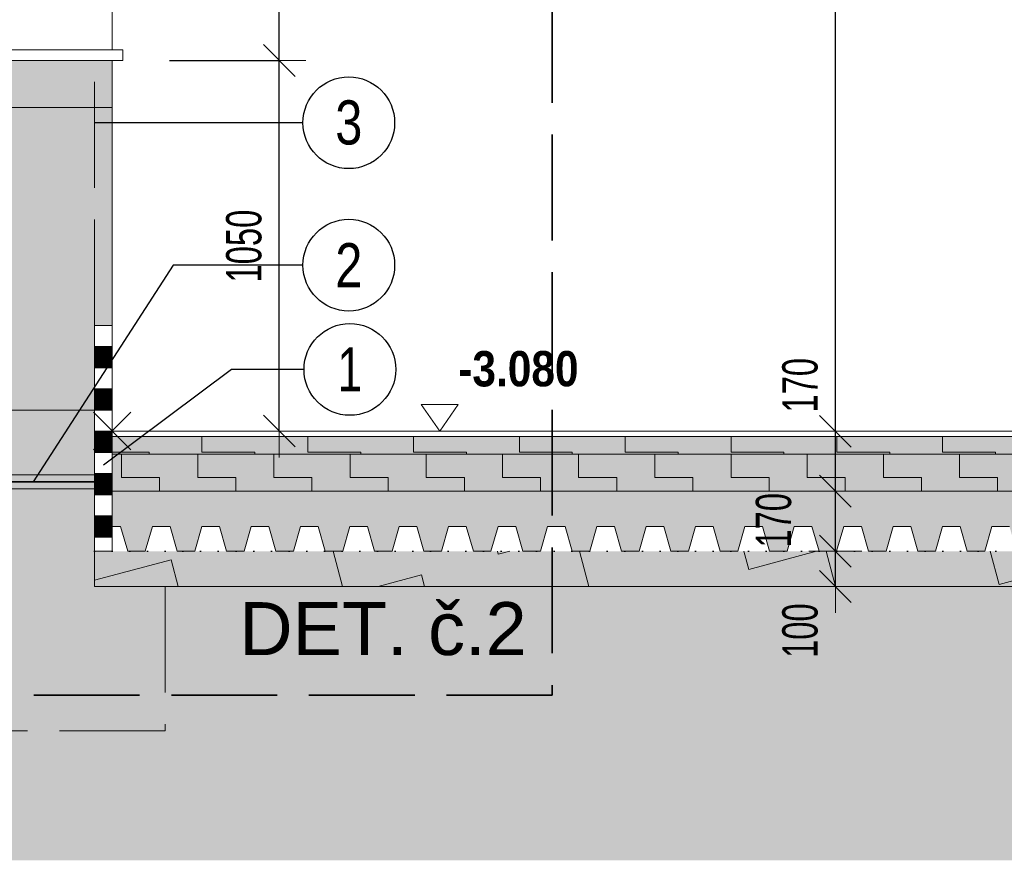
# Model space of a CAD drawing. Header units: millimetres. Extents: x 29003 to 60673, y -60985 to 17010.
# Tile 12 of 128: x 33083 to 35875, y -39857 to -37475. Entities that reach past the tile are written whole.
import ezdxf

# ---------------------------------------------------------------- set-up
doc = ezdxf.new("R2010")
doc.units = ezdxf.units.MM
doc.header["$PDMODE"] = 65
doc.linetypes.add('Carkovana 2x_1', pattern=[390, 300, -90])
doc.linetypes.add('JIS_08_37', pattern=[50, 0, -50])
for name, color, linetype, lineweight in [('XR$1$ŘEZY_1', 7, 'Continuous', 25), ('XR$2$ŘEZY - KOTY_ TEXTY_1', 7, 'Continuous', 25), ('XR$3$ŘEZY - FILING_1', 7, 'Continuous', 25)]:
    doc.layers.add(name, color=color, linetype=linetype, lineweight=lineweight)
doc.styles.add('ARIAL', font='ARIAL.TTF')
doc.styles.add('ARIALNARROW', font='ARIALN.TTF')
doc.dimstyles.new('DIMSTYLE_4', dxfattribs={"dimtxt": 100, "dimasz": 150, "dimexe": 0, "dimexo": 0, "dimgap": 50, "dimtad": 2, "dimdec": 0, "dimrnd": 5, "dimzin": 12, "dimdsep": 46, "dimtxsty": 'ARIALNARROW', "dimblk1": 'ALL_ML_STRICH', "dimblk2": 'ALL_ML_STRICH', "dimsah": 1, "dimcen": 0, "dimclrd": 6, "dimclre": 6, "dimclrt": 6, "dimadec": 0, "dimazin": 0, "dimtfac": 1, "dimtdec": 0, "dimtix": 1, "dimtmove": 2, "dimatfit": 3, "dimfxl": 0, "dimtzin": 0, "dimlwd": 0, "dimlwe": 13, "dimarcsym": 0})
doc.dimstyles.new('DIMSTYLE_5', dxfattribs={"dimtxt": 100, "dimasz": 150, "dimexe": 0, "dimexo": 0, "dimgap": 50, "dimtad": 2, "dimdec": 0, "dimrnd": 5, "dimzin": 12, "dimdsep": 46, "dimtxsty": 'ARIALNARROW', "dimblk1": 'ALL_ML_STRICH', "dimblk2": 'ALL_ML_STRICH', "dimsah": 1, "dimcen": 0, "dimclrd": 6, "dimclre": 6, "dimclrt": 6, "dimadec": 0, "dimazin": 0, "dimtfac": 1, "dimtdec": 0, "dimtix": 1, "dimtmove": 2, "dimatfit": 3, "dimfxl": 0, "dimtvp": 1.2, "dimtzin": 0, "dimlwd": 0, "dimlwe": 13, "dimarcsym": 0})

# ---------------------------------------------------------------- blocks, each defined once
blk = doc.blocks.new('VZOROVÁ ČÁRA_68')
at = {"layer": 'XR$1$ŘEZY_1', "color": 1, "linetype": 'Continuous', "lineweight": 13}
for p, q in [((33295.9, -38340.8), (33295.9, -38400.8)), ((33345.9, -38400.8), (33295.9, -38400.8)), ((33295.9, -38400.8), (33295.9, -38460.8)), ((33345.9, -38402), (33295.9, -38402)), ((33345.9, -38403.2), (33295.9, -38403.2)), ((33345.9, -38404.4), (33295.9, -38404.4)), ((33345.9, -38405.6), (33295.9, -38405.6)), ((33345.9, -38406.8), (33295.9, -38406.8)), ((33345.9, -38408), (33295.9, -38408)), ((33345.9, -38409.2), (33295.9, -38409.2)), ((33345.9, -38410.4), (33295.9, -38410.4)), ((33345.9, -38400.8), (33345.9, -38460.8)), ((33345.9, -38400.8), (33345.9, -38460.8)), ((33345.9, -38400.8), (33345.9, -38460.8)), ((33345.9, -38400.8), (33345.9, -38460.8)), ((33345.9, -38400.8), (33345.9, -38460.8)), ((33345.9, -38411.6), (33295.9, -38411.6)), ((33345.9, -38412.8), (33295.9, -38412.8)), ((33345.9, -38414), (33295.9, -38414)), ((33345.9, -38415.2), (33295.9, -38415.2)), ((33345.9, -38416.4), (33295.9, -38416.4)), ((33345.9, -38417.6), (33295.9, -38417.6)), ((33345.9, -38418.8), (33295.9, -38418.8)), ((33345.9, -38420), (33295.9, -38420)), ((33345.9, -38421.2), (33295.9, -38421.2)), ((33345.9, -38422.4), (33295.9, -38422.4)), ((33345.9, -38423.6), (33295.9, -38423.6)), ((33345.9, -38424.8), (33295.9, -38424.8)), ((33345.9, -38426), (33295.9, -38426)), ((33345.9, -38427.2), (33295.9, -38427.2)), ((33345.9, -38428.4), (33295.9, -38428.4)), ((33345.9, -38429.6), (33295.9, -38429.6)), ((33345.9, -38430.8), (33295.9, -38430.8)), ((33345.9, -38432), (33295.9, -38432)), ((33345.9, -38433.2), (33295.9, -38433.2)), ((33345.9, -38434.4), (33295.9, -38434.4)), ((33345.9, -38435.6), (33295.9, -38435.6)), ((33345.9, -38436.8), (33295.9, -38436.8)), ((33345.9, -38438), (33295.9, -38438)), ((33345.9, -38439.2), (33295.9, -38439.2)), ((33345.9, -38440.4), (33295.9, -38440.4)), ((33345.9, -38441.6), (33295.9, -38441.6)), ((33345.9, -38442.8), (33295.9, -38442.8)), ((33345.9, -38444), (33295.9, -38444)), ((33345.9, -38445.2), (33295.9, -38445.2)), ((33345.9, -38446.4), (33295.9, -38446.4)), ((33345.9, -38447.6), (33295.9, -38447.6)), ((33345.9, -38448.8), (33295.9, -38448.8)), ((33345.9, -38450), (33295.9, -38450)), ((33345.9, -38451.2), (33295.9, -38451.2)), ((33345.9, -38452.4), (33295.9, -38452.4)), ((33345.9, -38453.6), (33295.9, -38453.6)), ((33345.9, -38454.8), (33295.9, -38454.8)), ((33345.9, -38456), (33295.9, -38456)), ((33345.9, -38457.2), (33295.9, -38457.2)), ((33345.9, -38458.4), (33295.9, -38458.4)), ((33345.9, -38459.6), (33295.9, -38459.6)), ((33295.9, -38460.8), (33295.9, -38520.8)), ((33345.9, -38460.8), (33295.9, -38460.8)), ((33345.9, -38520.8), (33295.9, -38520.8)), ((33295.9, -38520.8), (33295.9, -38580.8)), ((33345.9, -38522), (33295.9, -38522)), ((33345.9, -38520.8), (33345.9, -38580.8)), ((33345.9, -38520.8), (33345.9, -38580.8)), ((33345.9, -38520.8), (33345.9, -38580.8)), ((33345.9, -38520.8), (33345.9, -38580.8)), ((33345.9, -38520.8), (33345.9, -38580.8)), ((33345.9, -38523.2), (33295.9, -38523.2)), ((33345.9, -38524.4), (33295.9, -38524.4)), ((33345.9, -38525.6), (33295.9, -38525.6)), ((33345.9, -38526.8), (33295.9, -38526.8)), ((33345.9, -38528), (33295.9, -38528)), ((33345.9, -38529.2), (33295.9, -38529.2)), ((33345.9, -38530.4), (33295.9, -38530.4)), ((33345.9, -38531.6), (33295.9, -38531.6)), ((33345.9, -38532.8), (33295.9, -38532.8)), ((33345.9, -38534), (33295.9, -38534)), ((33345.9, -38535.2), (33295.9, -38535.2)), ((33345.9, -38536.4), (33295.9, -38536.4)), ((33345.9, -38537.6), (33295.9, -38537.6)), ((33345.9, -38538.8), (33295.9, -38538.8)), ((33345.9, -38540), (33295.9, -38540)), ((33345.9, -38541.2), (33295.9, -38541.2)), ((33345.9, -38542.4), (33295.9, -38542.4)), ((33345.9, -38543.6), (33295.9, -38543.6)), ((33345.9, -38544.8), (33295.9, -38544.8)), ((33345.9, -38546), (33295.9, -38546)), ((33345.9, -38547.2), (33295.9, -38547.2)), ((33345.9, -38548.4), (33295.9, -38548.4)), ((33345.9, -38549.6), (33295.9, -38549.6)), ((33345.9, -38550.8), (33295.9, -38550.8)), ((33345.9, -38552), (33295.9, -38552)), ((33345.9, -38553.2), (33295.9, -38553.2)), ((33345.9, -38554.4), (33295.9, -38554.4)), ((33345.9, -38555.6), (33295.9, -38555.6)), ((33345.9, -38556.8), (33295.9, -38556.8)), ((33345.9, -38558), (33295.9, -38558)), ((33345.9, -38559.2), (33295.9, -38559.2)), ((33345.9, -38560.4), (33295.9, -38560.4)), ((33345.9, -38561.6), (33295.9, -38561.6)), ((33345.9, -38562.8), (33295.9, -38562.8)), ((33345.9, -38564), (33295.9, -38564)), ((33345.9, -38565.2), (33295.9, -38565.2)), ((33345.9, -38566.4), (33295.9, -38566.4)), ((33345.9, -38567.6), (33295.9, -38567.6)), ((33345.9, -38568.8), (33295.9, -38568.8)), ((33345.9, -38570), (33295.9, -38570)), ((33345.9, -38571.2), (33295.9, -38571.2)), ((33345.9, -38572.4), (33295.9, -38572.4)), ((33345.9, -38573.6), (33295.9, -38573.6)), ((33345.9, -38574.8), (33295.9, -38574.8)), ((33345.9, -38576), (33295.9, -38576)), ((33345.9, -38577.2), (33295.9, -38577.2)), ((33345.9, -38578.4), (33295.9, -38578.4)), ((33345.9, -38579.6), (33295.9, -38579.6)), ((33295.9, -38580.8), (33295.9, -38640.8)), ((33345.9, -38580.8), (33295.9, -38580.8)), ((33345.9, -38640.8), (33295.9, -38640.8)), ((33295.9, -38640.8), (33295.9, -38700.8)), ((33345.9, -38642), (33295.9, -38642)), ((33345.9, -38643.2), (33295.9, -38643.2)), ((33345.9, -38644.4), (33295.9, -38644.4)), ((33345.9, -38645.6), (33295.9, -38645.6)), ((33345.9, -38646.8), (33295.9, -38646.8)), ((33345.9, -38648), (33295.9, -38648)), ((33345.9, -38649.2), (33295.9, -38649.2)), ((33345.9, -38650.4), (33295.9, -38650.4)), ((33345.9, -38651.6), (33295.9, -38651.6)), ((33345.9, -38652.8), (33295.9, -38652.8)), ((33345.9, -38654), (33295.9, -38654)), ((33345.9, -38655.2), (33295.9, -38655.2)), ((33345.9, -38656.4), (33295.9, -38656.4)), ((33345.9, -38657.6), (33295.9, -38657.6)), ((33345.9, -38658.8), (33295.9, -38658.8)), ((33345.9, -38660), (33295.9, -38660)), ((33345.9, -38661.2), (33295.9, -38661.2)), ((33345.9, -38640.8), (33345.9, -38700.8)), ((33345.9, -38640.8), (33345.9, -38700.8)), ((33345.9, -38640.8), (33345.9, -38700.8)), ((33345.9, -38640.8), (33345.9, -38700.8)), ((33345.9, -38640.8), (33345.9, -38700.8)), ((33345.9, -38662.4), (33295.9, -38662.4)), ((33345.9, -38663.6), (33295.9, -38663.6)), ((33345.9, -38664.8), (33295.9, -38664.8)), ((33345.9, -38666), (33295.9, -38666)), ((33345.9, -38667.2), (33295.9, -38667.2)), ((33345.9, -38668.4), (33295.9, -38668.4)), ((33345.9, -38669.6), (33295.9, -38669.6)), ((33345.9, -38670.8), (33295.9, -38670.8)), ((33345.9, -38672), (33295.9, -38672)), ((33345.9, -38673.2), (33295.9, -38673.2)), ((33345.9, -38674.4), (33295.9, -38674.4)), ((33345.9, -38675.6), (33295.9, -38675.6)), ((33345.9, -38676.8), (33295.9, -38676.8)), ((33345.9, -38678), (33295.9, -38678)), ((33345.9, -38679.2), (33295.9, -38679.2)), ((33345.9, -38680.4), (33295.9, -38680.4)), ((33345.9, -38681.6), (33295.9, -38681.6)), ((33345.9, -38682.8), (33295.9, -38682.8)), ((33345.9, -38684), (33295.9, -38684)), ((33345.9, -38685.2), (33295.9, -38685.2)), ((33345.9, -38686.4), (33295.9, -38686.4)), ((33345.9, -38687.6), (33295.9, -38687.6)), ((33345.9, -38688.8), (33295.9, -38688.8)), ((33345.9, -38690), (33295.9, -38690)), ((33345.9, -38691.2), (33295.9, -38691.2)), ((33345.9, -38692.4), (33295.9, -38692.4)), ((33345.9, -38693.6), (33295.9, -38693.6)), ((33345.9, -38694.8), (33295.9, -38694.8)), ((33345.9, -38696), (33295.9, -38696)), ((33345.9, -38697.2), (33295.9, -38697.2)), ((33345.9, -38698.4), (33295.9, -38698.4)), ((33345.9, -38699.6), (33295.9, -38699.6)), ((33295.9, -38700.8), (33295.9, -38760.8)), ((33345.9, -38700.8), (33295.9, -38700.8)), ((33345.9, -38760.8), (33295.9, -38760.8)), ((33295.9, -38760.8), (33295.9, -38820.8)), ((33345.9, -38762), (33295.9, -38762)), ((33345.9, -38763.2), (33295.9, -38763.2)), ((33345.9, -38764.4), (33295.9, -38764.4)), ((33345.9, -38765.6), (33295.9, -38765.6)), ((33345.9, -38766.8), (33295.9, -38766.8)), ((33345.9, -38768), (33295.9, -38768)), ((33345.9, -38769.2), (33295.9, -38769.2)), ((33345.9, -38770.4), (33295.9, -38770.4)), ((33345.9, -38771.6), (33295.9, -38771.6)), ((33345.9, -38772.8), (33295.9, -38772.8)), ((33345.9, -38760.8), (33345.9, -38820.8)), ((33345.9, -38760.8), (33345.9, -38820.8)), ((33345.9, -38760.8), (33345.9, -38820.8)), ((33345.9, -38760.8), (33345.9, -38820.8)), ((33345.9, -38760.8), (33345.9, -38820.8)), ((33345.9, -38774), (33295.9, -38774)), ((33345.9, -38775.2), (33295.9, -38775.2)), ((33345.9, -38776.4), (33295.9, -38776.4)), ((33345.9, -38777.6), (33295.9, -38777.6)), ((33345.9, -38778.8), (33295.9, -38778.8)), ((33345.9, -38780), (33295.9, -38780)), ((33345.9, -38781.2), (33295.9, -38781.2)), ((33345.9, -38782.4), (33295.9, -38782.4)), ((33345.9, -38783.6), (33295.9, -38783.6)), ((33345.9, -38784.8), (33295.9, -38784.8)), ((33345.9, -38786), (33295.9, -38786)), ((33345.9, -38787.2), (33295.9, -38787.2)), ((33345.9, -38788.4), (33295.9, -38788.4)), ((33345.9, -38789.6), (33295.9, -38789.6)), ((33345.9, -38790.8), (33295.9, -38790.8)), ((33345.9, -38792), (33295.9, -38792)), ((33345.9, -38793.2), (33295.9, -38793.2)), ((33345.9, -38794.4), (33295.9, -38794.4)), ((33345.9, -38795.6), (33295.9, -38795.6)), ((33345.9, -38796.8), (33295.9, -38796.8)), ((33345.9, -38798), (33295.9, -38798)), ((33345.9, -38799.2), (33295.9, -38799.2)), ((33345.9, -38800.4), (33295.9, -38800.4)), ((33345.9, -38801.6), (33295.9, -38801.6)), ((33345.9, -38802.8), (33295.9, -38802.8)), ((33345.9, -38804), (33295.9, -38804)), ((33345.9, -38805.2), (33295.9, -38805.2)), ((33345.9, -38806.4), (33295.9, -38806.4)), ((33345.9, -38807.6), (33295.9, -38807.6)), ((33345.9, -38808.8), (33295.9, -38808.8)), ((33345.9, -38810), (33295.9, -38810)), ((33345.9, -38811.2), (33295.9, -38811.2)), ((33345.9, -38812.4), (33295.9, -38812.4)), ((33345.9, -38813.6), (33295.9, -38813.6)), ((33345.9, -38814.8), (33295.9, -38814.8)), ((33345.9, -38816), (33295.9, -38816)), ((33345.9, -38817.2), (33295.9, -38817.2)), ((33345.9, -38818.4), (33295.9, -38818.4)), ((33345.9, -38819.6), (33295.9, -38819.6)), ((33295.9, -38820.8), (33295.9, -38880.8)), ((33345.9, -38820.8), (33295.9, -38820.8)), ((33345.9, -38880.8), (33295.9, -38880.8)), ((33295.9, -38880.8), (33295.9, -38940.8)), ((33345.9, -38882), (33295.9, -38882)), ((33345.9, -38883.2), (33295.9, -38883.2)), ((33345.9, -38884.4), (33295.9, -38884.4)), ((33345.9, -38880.8), (33345.9, -38940.8)), ((33345.9, -38880.8), (33345.9, -38940.8)), ((33345.9, -38880.8), (33345.9, -38940.8)), ((33345.9, -38880.8), (33345.9, -38940.8)), ((33345.9, -38880.8), (33345.9, -38940.8)), ((33345.9, -38885.6), (33295.9, -38885.6)), ((33345.9, -38886.8), (33295.9, -38886.8)), ((33345.9, -38888), (33295.9, -38888)), ((33345.9, -38889.2), (33295.9, -38889.2)), ((33345.9, -38890.4), (33295.9, -38890.4)), ((33345.9, -38891.6), (33295.9, -38891.6)), ((33345.9, -38892.8), (33295.9, -38892.8)), ((33345.9, -38894), (33295.9, -38894)), ((33345.9, -38895.2), (33295.9, -38895.2)), ((33345.9, -38896.4), (33295.9, -38896.4)), ((33345.9, -38897.6), (33295.9, -38897.6)), ((33345.9, -38898.8), (33295.9, -38898.8)), ((33345.9, -38900), (33295.9, -38900)), ((33345.9, -38901.2), (33295.9, -38901.2)), ((33345.9, -38902.4), (33295.9, -38902.4)), ((33345.9, -38903.6), (33295.9, -38903.6)), ((33345.9, -38904.8), (33295.9, -38904.8)), ((33345.9, -38906), (33295.9, -38906)), ((33345.9, -38907.2), (33295.9, -38907.2)), ((33345.9, -38908.4), (33295.9, -38908.4)), ((33345.9, -38909.6), (33295.9, -38909.6)), ((33345.9, -38910.8), (33295.9, -38910.8)), ((33345.9, -38912), (33295.9, -38912)), ((33345.9, -38913.2), (33295.9, -38913.2)), ((33345.9, -38914.4), (33295.9, -38914.4)), ((33345.9, -38915.6), (33295.9, -38915.6)), ((33345.9, -38916.8), (33295.9, -38916.8)), ((33345.9, -38918), (33295.9, -38918)), ((33345.9, -38919.2), (33295.9, -38919.2)), ((33345.9, -38920.4), (33295.9, -38920.4)), ((33345.9, -38921.6), (33295.9, -38921.6)), ((33345.9, -38922.8), (33295.9, -38922.8)), ((33345.9, -38924), (33295.9, -38924)), ((33345.9, -38925.2), (33295.9, -38925.2)), ((33345.9, -38926.4), (33295.9, -38926.4)), ((33345.9, -38927.6), (33295.9, -38927.6)), ((33345.9, -38928.8), (33295.9, -38928.8)), ((33345.9, -38930), (33295.9, -38930)), ((33345.9, -38931.2), (33295.9, -38931.2)), ((33345.9, -38932.4), (33295.9, -38932.4)), ((33345.9, -38933.6), (33295.9, -38933.6)), ((33345.9, -38934.8), (33295.9, -38934.8)), ((33345.9, -38936), (33295.9, -38936)), ((33345.9, -38937.2), (33295.9, -38937.2)), ((33345.9, -38938.4), (33295.9, -38938.4)), ((33345.9, -38939.6), (33295.9, -38939.6)), ((33295.9, -38940.8), (33295.9, -38980.8)), ((33345.9, -38940.8), (33295.9, -38940.8)), ((33345.9, -38940.8), (33345.9, -38980.8)), ((33345.9, -38940.8), (33345.9, -38980.8))]:
    blk.add_line(p, q, dxfattribs=at)
for points in [[(33345.9, -38340.8), (33345.9, -38400.8), (33345.9, -38460.8)], [(33345.9, -38340.8), (33345.9, -38400.8), (33345.9, -38460.8)], [(33345.9, -38460.8), (33345.9, -38520.8), (33345.9, -38580.8)], [(33345.9, -38460.8), (33345.9, -38520.8), (33345.9, -38580.8)], [(33345.9, -38580.8), (33345.9, -38640.8), (33345.9, -38700.8)], [(33345.9, -38580.8), (33345.9, -38640.8), (33345.9, -38700.8)], [(33345.9, -38700.8), (33345.9, -38760.8), (33345.9, -38820.8)], [(33345.9, -38700.8), (33345.9, -38760.8), (33345.9, -38820.8)], [(33345.9, -38820.8), (33345.9, -38880.8), (33345.9, -38940.8)], [(33345.9, -38820.8), (33345.9, -38880.8), (33345.9, -38940.8)]]:
    blk.add_lwpolyline(points, dxfattribs=at)
blk = doc.blocks.new('ALL_ML_STRICH')
at = {"color": 0, "linetype": 'ByBlock', "lineweight": -2}
for p, q in [((0, -0.5), (0, 0.5)), ((-0.3, -0.3), (0.3, 0.3)), ((-1, 0), (0.5, 0))]:
    blk.add_line(p, q, dxfattribs=at)
blk = doc.blocks.new('*D135')
at = {"layer": 'DEFPOINTS', "color": 6, "linetype": 'Continuous', "lineweight": 13}
for p in [(33095.9, -37590.2), (33345.9, -38640.2), (33819.3, -38640.2)]:
    blk.add_point(p, dxfattribs=at)
at = {"layer": 'XR$2$ŘEZY - KOTY_ TEXTY_1', "color": 6, "linetype": 'Continuous', "lineweight": -2}
for p, q in [((33508.2, -37590.2), (33819.3, -37590.2)), ((33819.3, -38640.2), (33819.3, -37590.2)), ((33819.3, -38640.2), (33819.3, -38640.2))]:
    blk.add_line(p, q, dxfattribs=at)
at = {"layer": 'XR$2$ŘEZY - KOTY_ TEXTY_1', "color": 6, "linetype": 'Continuous', "lineweight": 13, "xscale": 150, "yscale": 150, "zscale": 150}
for p, rotation in [((33819.3, -37590.2), 90), ((33819.3, -38640.2), 270)]:
    blk.add_blockref('ALL_ML_STRICH', p, dxfattribs=dict(at, rotation=rotation))
at = {"layer": 'XR$2$ŘEZY - KOTY_ TEXTY_1', "color": 6, "linetype": 'Continuous', "lineweight": 13, "insert": (33719.3, -38116.2), "char_height": 100, "width": 324.571, "attachment_point": 5, "rotation": 90, "style": 'ARIALNARROW'}
blk.add_mtext('\\W0.81;\\A1;{1050}', dxfattribs=at)
blk = doc.blocks.new('*D136')
at = {"layer": 'DEFPOINTS', "color": 6, "linetype": 'Continuous', "lineweight": 13}
for p in [(33345.9, -36240.2), (33095.9, -37590.2), (33819.3, -37590.2)]:
    blk.add_point(p, dxfattribs=at)
at = {"layer": 'XR$2$ŘEZY - KOTY_ TEXTY_1', "color": 6, "linetype": 'Continuous', "lineweight": -2}
for p, q in [((33508.2, -36240.2), (33819.3, -36240.2)), ((33819.3, -37590.2), (33819.3, -36240.2)), ((33508.2, -37590.2), (33819.3, -37590.2))]:
    blk.add_line(p, q, dxfattribs=at)
at = {"layer": 'XR$2$ŘEZY - KOTY_ TEXTY_1', "color": 6, "linetype": 'Continuous', "lineweight": 13, "xscale": 150, "yscale": 150, "zscale": 150}
for p, rotation in [((33819.3, -36240.2), 90), ((33819.3, -37590.2), 270)]:
    blk.add_blockref('ALL_ML_STRICH', p, dxfattribs=dict(at, rotation=rotation))
at = {"layer": 'XR$2$ŘEZY - KOTY_ TEXTY_1', "color": 6, "linetype": 'Continuous', "lineweight": 13, "insert": (33719.3, -36916.2), "char_height": 100, "width": 324.571, "attachment_point": 5, "rotation": 90, "style": 'ARIALNARROW'}
blk.add_mtext('\\W0.81;\\A1;{1350}', dxfattribs=at)
blk = doc.blocks.new('COMPLEX_ELEVATIONDIM_1')
at = {"layer": 'XR$2$ŘEZY - KOTY_ TEXTY_1', "color": 6, "linetype": 'Continuous', "lineweight": 13}
for p, q in [((34326.9, -38565.2), (34221.9, -38565.2)), ((34221.9, -38565.2), (34274.4, -38640.2)), ((34274.4, -38640.2), (34326.9, -38565.2)), ((33292.9, -38587.1), (33398.8, -38693.1)), ((33293, -38693.1), (33398.9, -38587.1)), ((34274.4, -38640.2), (34274.4, -38640.2)), ((34274.4, -38640.2), (34274.4, -38640.2)), ((34274.4, -38640.2), (34274.4, -38640.2)), ((34274.4, -38640.2), (34274.4, -38640.2))]:
    blk.add_line(p, q, dxfattribs=at)
blk.add_lwpolyline([(34274.4, -38640.2), (34201.9, -38640.2), (34201.9, -38640.2), (34174.4, -38640.2)], dxfattribs=at)
at = {"layer": 'XR$2$ŘEZY - KOTY_ TEXTY_1', "color": 6, "linetype": 'Continuous', "lineweight": 18, "insert": (34326.9, -38515.2), "char_height": 100, "width": 393.649, "attachment_point": 7, "style": 'ARIALNARROW'}
blk.add_mtext('\\W1.05;\\fArial Narrow|i0|b1|c0|p0;-3.080', dxfattribs=at)
blk = doc.blocks.new('*D148')
at = {"layer": 'DEFPOINTS', "color": 6, "linetype": 'Continuous', "lineweight": 13}
for p in [(35399.6, -38980.8), (35396.1, -39080.8), (35397.7, -39080.8)]:
    blk.add_point(p, dxfattribs=at)
at = {"layer": 'XR$2$ŘEZY - KOTY_ TEXTY_1', "color": 6, "linetype": 'Continuous', "lineweight": -2}
for p, q in [((35399.6, -38980.8), (35396.1, -38980.8)), ((35396.1, -39080.8), (35396.1, -38980.8)), ((35397.7, -39080.8), (35396.1, -39080.8))]:
    blk.add_line(p, q, dxfattribs=at)
at = {"layer": 'XR$2$ŘEZY - KOTY_ TEXTY_1', "color": 6, "linetype": 'Continuous', "lineweight": 13, "xscale": 150, "yscale": 150, "zscale": 150}
for p, rotation in [((35396.1, -38980.8), 90), ((35396.1, -39080.8), 270)]:
    blk.add_blockref('ALL_ML_STRICH', p, dxfattribs=dict(at, rotation=rotation))
at = {"layer": 'XR$2$ŘEZY - KOTY_ TEXTY_1', "color": 6, "linetype": 'Continuous', "lineweight": 13, "insert": (35296.1, -39206), "char_height": 100, "width": 243.429, "attachment_point": 5, "rotation": 90, "style": 'ARIALNARROW'}
blk.add_mtext('\\W0.81;\\A1;{100}', dxfattribs=at)
blk = doc.blocks.new('*D149')
at = {"layer": 'DEFPOINTS', "color": 6, "linetype": 'Continuous', "lineweight": 13}
for p in [(35392.4, -38810.8), (35396.1, -38980.8), (35399.6, -38980.8)]:
    blk.add_point(p, dxfattribs=at)
at = {"layer": 'XR$2$ŘEZY - KOTY_ TEXTY_1', "color": 6, "linetype": 'Continuous', "lineweight": -2}
for p, q in [((35396.1, -38810.8), (35396.1, -38810.8)), ((35396.1, -38980.8), (35396.1, -38810.8)), ((35399.6, -38980.8), (35396.1, -38980.8))]:
    blk.add_line(p, q, dxfattribs=at)
at = {"layer": 'XR$2$ŘEZY - KOTY_ TEXTY_1', "color": 6, "linetype": 'Continuous', "lineweight": 13, "xscale": 150, "yscale": 150, "zscale": 150}
for p, rotation in [((35396.1, -38810.8), 90), ((35396.1, -38980.8), 270)]:
    blk.add_blockref('ALL_ML_STRICH', p, dxfattribs=dict(at, rotation=rotation))
at = {"layer": 'XR$2$ŘEZY - KOTY_ TEXTY_1', "color": 6, "linetype": 'Continuous', "lineweight": 13, "insert": (35221.1, -38893.3), "char_height": 100, "width": 243.429, "attachment_point": 5, "rotation": 90, "style": 'ARIALNARROW'}
blk.add_mtext('\\W0.81;\\A1;{170}', dxfattribs=at)
blk = doc.blocks.new('*D150')
at = {"layer": 'DEFPOINTS', "color": 6, "linetype": 'Continuous', "lineweight": 13}
for p in [(35375.3, -38640.8), (35392.4, -38810.8), (35396.1, -38810.8)]:
    blk.add_point(p, dxfattribs=at)
at = {"layer": 'XR$2$ŘEZY - KOTY_ TEXTY_1', "color": 6, "linetype": 'Continuous', "lineweight": -2}
for p, q in [((35396.1, -38640.8), (35396.1, -38640.8)), ((35396.1, -38810.8), (35396.1, -38640.8)), ((35396.1, -38810.8), (35396.1, -38810.8))]:
    blk.add_line(p, q, dxfattribs=at)
at = {"layer": 'XR$2$ŘEZY - KOTY_ TEXTY_1', "color": 6, "linetype": 'Continuous', "lineweight": 13, "xscale": 150, "yscale": 150, "zscale": 150}
for p, rotation in [((35396.1, -38640.8), 90), ((35396.1, -38810.8), 270)]:
    blk.add_blockref('ALL_ML_STRICH', p, dxfattribs=dict(at, rotation=rotation))
at = {"layer": 'XR$2$ŘEZY - KOTY_ TEXTY_1', "color": 6, "linetype": 'Continuous', "lineweight": 13, "insert": (35296.1, -38510.6), "char_height": 100, "width": 243.429, "attachment_point": 5, "rotation": 90, "style": 'ARIALNARROW'}
blk.add_mtext('\\W0.81;\\A1;{170}', dxfattribs=at)
blk = doc.blocks.new('*D151')
at = {"layer": 'DEFPOINTS', "color": 6, "linetype": 'Continuous', "lineweight": 13}
for p in [(35391.4, -36040.2), (35375.3, -38640.8), (35396.1, -38640.8)]:
    blk.add_point(p, dxfattribs=at)
at = {"layer": 'XR$2$ŘEZY - KOTY_ TEXTY_1', "color": 6, "linetype": 'Continuous', "lineweight": -2}
for p, q in [((35396.1, -36040.2), (35396.1, -36040.2)), ((35396.1, -38640.8), (35396.1, -36040.2)), ((35396.1, -38640.8), (35396.1, -38640.8))]:
    blk.add_line(p, q, dxfattribs=at)
at = {"layer": 'XR$2$ŘEZY - KOTY_ TEXTY_1', "color": 6, "linetype": 'Continuous', "lineweight": 13, "xscale": 150, "yscale": 150, "zscale": 150}
for p, rotation in [((35396.1, -36040.2), 90), ((35396.1, -38640.8), 270)]:
    blk.add_blockref('ALL_ML_STRICH', p, dxfattribs=dict(at, rotation=rotation))
at = {"layer": 'XR$2$ŘEZY - KOTY_ TEXTY_1', "color": 6, "linetype": 'Continuous', "lineweight": 13, "insert": (35296.1, -37341.6), "char_height": 100, "width": 324.571, "attachment_point": 5, "rotation": 90, "style": 'ARIALNARROW'}
blk.add_mtext('\\W0.81;\\A1;{2600}', dxfattribs=at)

msp = doc.modelspace()

# ---------------------------------------------------------------- hatches: boundary and pattern name
at = {"layer": 'XR$3$ŘEZY - FILING_1', "linetype": 'Continuous', "lineweight": 13}
for color, points in [(9, [(49080.5, -36330.2), (46405.8, -36330.2), (46405.8, -38060.2), (45405.9, -38060.1), (45405.9, -39599.5), (43795.9, -39599.5), (43795.9, -39080.8), (40005.9, -39080.8), (40005.9, -39600.2), (39205.9, -39600.2), (39205.9, -39080.8), (33495.9, -39080.8), (33495.9, -39490.2), (32895.9, -39490.2), (32895.9, -39059.4), (32095.8, -39059.4), (32095.8, -38345.2), (30770.9, -38345.2), (30570.9, -36990.2), (29270.2, -36990.2), (29270.2, -39856.7), (49080.5, -39856.7)]), (11, [(33345.9, -38705.8), (43795.3, -38705.8), (43795.3, -38655.8), (33345.9, -38655.8)]), (11, [(43795.9, -38810.8), (43795.9, -38705.8), (33345.9, -38705.8), (33345.9, -38810.8)]), (11, [(40815.9, -39080.8), (43795.9, -39080.8), (43795.9, -38980.8), (33295.9, -38980.8), (33295.9, -39080.8), (39205.9, -39080.8), (39205.9, -39030.8), (40005.9, -39030.8), (40005.9, -39080.8), (40815.9, -39080.8)])]:
    msp.add_hatch(color=color, dxfattribs=at).paths.add_polyline_path(points, flags=0)
for color, points in [(254, [(32895.9, -39490.2), (33495.9, -39490.2), (33495.9, -39080.8), (33295.9, -39080.8), (33295.9, -38340.8), (33345.9, -38340.8), (33345.9, -37590.2), (33045.8, -37590.2), (33045.8, -37640.2), (32895.9, -37640.2)]), (251, [(40859.6, -38980.8), (40879.6, -38910.8), (40929.6, -38910.8), (40949.6, -38980.8), (40999.6, -38980.8), (41019.6, -38910.8), (41069.6, -38910.8), (41089.6, -38980.8), (41139.6, -38980.8), (41159.6, -38910.8), (41209.6, -38910.8), (41229.6, -38980.8), (41279.6, -38980.8), (41299.6, -38910.8), (41349.6, -38910.8), (41369.6, -38980.8), (41419.6, -38980.8), (41439.6, -38910.8), (41489.6, -38910.8), (41509.6, -38980.8), (41559.6, -38980.8), (41579.6, -38910.8), (41629.6, -38910.8), (41649.6, -38980.8), (41699.6, -38980.8), (41719.6, -38910.8), (41769.6, -38910.8), (41789.6, -38980.8), (41839.6, -38980.8), (41859.6, -38910.8), (41909.6, -38910.8), (41929.6, -38980.8), (41979.6, -38980.8), (41999.6, -38910.8), (42049.6, -38910.8), (42069.6, -38980.8), (42119.6, -38980.8), (42139.6, -38910.8), (42189.6, -38910.8), (42209.6, -38980.8), (42259.6, -38980.8), (42279.6, -38910.8), (42329.6, -38910.8), (42349.6, -38980.8), (42399.6, -38980.8), (42419.6, -38910.8), (42469.6, -38910.8), (42489.6, -38980.8), (42539.6, -38980.8), (42559.6, -38910.8), (42609.6, -38910.8), (42629.6, -38980.8), (42679.6, -38980.8), (42699.6, -38910.8), (42749.6, -38910.8), (42769.6, -38980.8), (42819.6, -38980.8), (42839.6, -38910.8), (42889.6, -38910.8), (42909.6, -38980.8), (42959.6, -38980.8), (42979.6, -38910.8), (43029.6, -38910.8), (43049.6, -38980.8), (43099.6, -38980.8), (43119.6, -38910.8), (43169.6, -38910.8), (43189.6, -38980.8), (43239.6, -38980.8), (43259.6, -38910.8), (43309.6, -38910.8), (43329.6, -38980.8), (43379.6, -38980.8), (43399.6, -38910.8), (43449.6, -38910.8), (43469.6, -38980.8), (43519.6, -38980.8), (43539.6, -38910.8), (43589.6, -38910.8), (43609.6, -38980.8), (43659.6, -38980.8), (43679.6, -38910.8), (43729.6, -38910.8), (43749.6, -38980.8), (43795.9, -38980.8), (43795.9, -38810.8), (33345.9, -38810.8), (33345.9, -38910.8), (33369.6, -38910.8), (33389.6, -38980.8), (33439.6, -38980.8), (33459.6, -38910.8), (33509.6, -38910.8), (33529.6, -38980.8), (33579.6, -38980.8), (33599.6, -38910.8), (33649.6, -38910.8), (33669.6, -38980.8), (33719.6, -38980.8), (33739.6, -38910.8), (33789.6, -38910.8), (33809.6, -38980.8), (33859.6, -38980.8), (33879.6, -38910.8), (33929.6, -38910.8), (33949.6, -38980.8), (33999.6, -38980.8), (34019.6, -38910.8), (34069.6, -38910.8), (34089.6, -38980.8), (34139.6, -38980.8), (34159.6, -38910.8), (34209.6, -38910.8), (34229.6, -38980.8), (34279.6, -38980.8), (34299.6, -38910.8), (34349.6, -38910.8), (34369.6, -38980.8), (34419.6, -38980.8), (34439.6, -38910.8), (34489.6, -38910.8), (34509.6, -38980.8), (34559.6, -38980.8), (34579.6, -38910.8), (34629.6, -38910.8), (34649.6, -38980.8), (34699.6, -38980.8), (34719.6, -38910.8), (34769.6, -38910.8), (34789.6, -38980.8), (34839.6, -38980.8), (34859.6, -38910.8), (34909.6, -38910.8), (34929.6, -38980.8), (34979.6, -38980.8), (34999.6, -38910.8), (35049.6, -38910.8), (35069.6, -38980.8), (35119.6, -38980.8), (35139.6, -38910.8), (35189.6, -38910.8), (35209.6, -38980.8), (35259.6, -38980.8), (35279.6, -38910.8), (35329.6, -38910.8), (35349.6, -38980.8), (35399.6, -38980.8), (35419.6, -38910.8), (35469.6, -38910.8), (35489.6, -38980.8), (35539.6, -38980.8), (35559.6, -38910.8), (35609.6, -38910.8), (35629.6, -38980.8), (35679.6, -38980.8), (35699.6, -38910.8), (35749.6, -38910.8), (35769.6, -38980.8), (35819.6, -38980.8), (35839.6, -38910.8), (35889.6, -38910.8), (35909.6, -38980.8), (35959.6, -38980.8), (35979.6, -38910.8), (36029.6, -38910.8), (36049.6, -38980.8), (36099.6, -38980.8), (36119.6, -38910.8), (36169.6, -38910.8), (36189.6, -38980.8), (36239.6, -38980.8), (36259.6, -38910.8), (36309.6, -38910.8), (36329.6, -38980.8), (36379.6, -38980.8), (36399.6, -38910.8), (36449.6, -38910.8), (36469.6, -38980.8), (36519.6, -38980.8), (36539.6, -38910.8), (36589.6, -38910.8), (36609.6, -38980.8), (36659.6, -38980.8), (36679.6, -38910.8), (36729.6, -38910.8), (36749.6, -38980.8), (36799.6, -38980.8), (36819.6, -38910.8), (36869.6, -38910.8), (36889.6, -38980.8), (36939.6, -38980.8), (36959.6, -38910.8), (37009.6, -38910.8), (37029.6, -38980.8), (37079.6, -38980.8), (37099.6, -38910.8), (37149.6, -38910.8), (37169.6, -38980.8), (37219.6, -38980.8), (37239.6, -38910.8), (37289.6, -38910.8), (37309.6, -38980.8), (37359.6, -38980.8), (37379.6, -38910.8), (37429.6, -38910.8), (37449.6, -38980.8), (37499.6, -38980.8), (37519.6, -38910.8), (37569.6, -38910.8), (37589.6, -38980.8), (37639.6, -38980.8), (37659.6, -38910.8), (37709.6, -38910.8), (37729.6, -38980.8), (37779.6, -38980.8), (37799.6, -38910.8), (37849.6, -38910.8), (37869.6, -38980.8), (37919.6, -38980.8), (37939.6, -38910.8), (37989.6, -38910.8), (38009.6, -38980.8), (38059.6, -38980.8), (38079.6, -38910.8), (38129.6, -38910.8), (38149.6, -38980.8), (38199.6, -38980.8), (38219.6, -38910.8), (38269.6, -38910.8), (38289.6, -38980.8), (38339.6, -38980.8), (38359.6, -38910.8), (38409.6, -38910.8), (38429.6, -38980.8), (38479.6, -38980.8), (38499.6, -38910.8), (38549.6, -38910.8), (38569.6, -38980.8), (38619.6, -38980.8), (38639.6, -38910.8), (38689.6, -38910.8), (38709.6, -38980.8), (38759.6, -38980.8), (38779.6, -38910.8), (38829.6, -38910.8), (38849.6, -38980.8), (38899.6, -38980.8), (38919.6, -38910.8), (38969.6, -38910.8), (38989.6, -38980.8), (39039.6, -38980.8), (39059.6, -38910.8), (39109.6, -38910.8), (39129.6, -38980.8), (39179.6, -38980.8), (39199.6, -38910.8), (39249.6, -38910.8), (39269.6, -38980.8), (39319.6, -38980.8), (39339.6, -38910.8), (39389.6, -38910.8), (39409.6, -38980.8), (39459.6, -38980.8), (39479.6, -38910.8), (39529.6, -38910.8), (39549.6, -38980.8), (39599.6, -38980.8), (39619.6, -38910.8), (39669.6, -38910.8), (39689.6, -38980.8), (39739.6, -38980.8), (39759.6, -38910.8), (39809.6, -38910.8), (39829.6, -38980.8), (39879.6, -38980.8), (39899.6, -38910.8), (39949.6, -38910.8), (39969.6, -38980.8), (40019.6, -38980.8), (40039.6, -38910.8), (40089.6, -38910.8), (40109.6, -38980.8), (40159.6, -38980.8), (40179.6, -38910.8), (40229.6, -38910.8), (40249.6, -38980.8), (40299.6, -38980.8), (40319.6, -38910.8), (40369.6, -38910.8), (40389.6, -38980.8), (40439.6, -38980.8), (40459.6, -38910.8), (40509.6, -38910.8), (40529.6, -38980.8), (40579.6, -38980.8), (40599.6, -38910.8), (40649.6, -38910.8), (40669.6, -38980.8), (40719.6, -38980.8), (40739.6, -38910.8), (40789.6, -38910.8), (40809.6, -38980.8), (40815.9, -38980.8)])]:
    msp.add_hatch(color=color, dxfattribs=at).paths.add_polyline_path(points)
h = msp.add_hatch(dxfattribs=at)
h.set_pattern_fill('VZOR', scale=150, style=0, pattern_type=2)
h.set_pattern_definition([(0, (300, 300), (150, 150), [150, -150]), (90, (300, 300), (-150, 150), [150, -150])])
h.paths.add_polyline_path([(33345.9, -38705.8), (43795.3, -38705.8), (43795.3, -38655.8), (33345.9, -38655.8)], flags=0)
h = msp.add_hatch(dxfattribs=at)
h.set_pattern_fill('VZOR', scale=108, style=0, pattern_type=2)
h.set_pattern_definition([(0, (216, 216), (108, 108), [108, -108]), (90, (216, 216), (-108, 108), [108, -108])])
h.paths.add_polyline_path([(43795.9, -38810.8), (43795.9, -38705.8), (33345.9, -38705.8), (33345.9, -38810.8)], flags=0)
h = msp.add_hatch(dxfattribs=at)
h.set_pattern_fill('VZOR', scale=225, angle=15, style=0, pattern_type=2)
h.set_pattern_definition([(15, (318.2, 551.14), (159.099, 275.5676), [225, -225]), (105, (318.2, 551.14), (-275.5676, 159.099), [225, -225])])
h.paths.add_polyline_path([(40815.9, -39080.8), (43795.9, -39080.8), (43795.9, -38980.8), (33295.9, -38980.8), (33295.9, -39080.8), (39205.9, -39080.8), (39205.9, -39030.8), (40005.9, -39030.8), (40005.9, -39080.8), (40815.9, -39080.8)], flags=0)

# ---------------------------------------------------------------- linework, layer by layer
at = {"layer": 'XR$1$ŘEZY_1', "color": 7, "linetype": 'Continuous', "lineweight": 13}
for p, q in [((33345.9, -36240.2), (33345.9, -37560.2)), ((32985.9, -37560.2), (33375.9, -37560.2)), ((33375.9, -37560.2), (33375.9, -37590.2)), ((33095.9, -37590.2), (32895.9, -37590.2)), ((33375.9, -37590.2), (32985.9, -37590.2)), ((33095.9, -37590.2), (33345.9, -37590.2)), ((33345.9, -37590.2), (33345.9, -38980.8)), ((33345.9, -38640.8), (43795.3, -38640.8)), ((33345.9, -38655.8), (43795.3, -38655.8)), ((33345.9, -38810.8), (43795.9, -38810.8)), ((33345.9, -38910.8), (33369.6, -38910.8)), ((33369.6, -38910.8), (33389.6, -38980.8)), ((33439.6, -38980.8), (33459.6, -38910.8)), ((33459.6, -38910.8), (33509.6, -38910.8)), ((33509.6, -38910.8), (33529.6, -38980.8)), ((33579.6, -38980.8), (33599.6, -38910.8)), ((33599.6, -38910.8), (33649.6, -38910.8)), ((33649.6, -38910.8), (33669.6, -38980.8)), ((33719.6, -38980.8), (33739.6, -38910.8)), ((33739.6, -38910.8), (33789.6, -38910.8)), ((33789.6, -38910.8), (33809.6, -38980.8)), ((33859.6, -38980.8), (33879.6, -38910.8)), ((33879.6, -38910.8), (33929.6, -38910.8)), ((33929.6, -38910.8), (33949.6, -38980.8)), ((33999.6, -38980.8), (34019.6, -38910.8)), ((34019.6, -38910.8), (34069.6, -38910.8)), ((34069.6, -38910.8), (34089.6, -38980.8)), ((34139.6, -38980.8), (34159.6, -38910.8)), ((34159.6, -38910.8), (34209.6, -38910.8)), ((34209.6, -38910.8), (34229.6, -38980.8)), ((34279.6, -38980.8), (34299.6, -38910.8)), ((34299.6, -38910.8), (34349.6, -38910.8)), ((34349.6, -38910.8), (34369.6, -38980.8)), ((34419.6, -38980.8), (34439.6, -38910.8)), ((34439.6, -38910.8), (34489.6, -38910.8)), ((34489.6, -38910.8), (34509.6, -38980.8)), ((34559.6, -38980.8), (34579.6, -38910.8)), ((34579.6, -38910.8), (34629.6, -38910.8)), ((34629.6, -38910.8), (34649.6, -38980.8)), ((34699.6, -38980.8), (34719.6, -38910.8)), ((34719.6, -38910.8), (34769.6, -38910.8)), ((34769.6, -38910.8), (34789.6, -38980.8)), ((34839.6, -38980.8), (34859.6, -38910.8)), ((34859.6, -38910.8), (34909.6, -38910.8)), ((34909.6, -38910.8), (34929.6, -38980.8)), ((34979.6, -38980.8), (34999.6, -38910.8)), ((34999.6, -38910.8), (35049.6, -38910.8)), ((35049.6, -38910.8), (35069.6, -38980.8)), ((35119.6, -38980.8), (35139.6, -38910.8)), ((35139.6, -38910.8), (35189.6, -38910.8)), ((35189.6, -38910.8), (35209.6, -38980.8)), ((35259.6, -38980.8), (35279.6, -38910.8)), ((35279.6, -38910.8), (35329.6, -38910.8)), ((35329.6, -38910.8), (35349.6, -38980.8)), ((35399.6, -38980.8), (35419.6, -38910.8)), ((35419.6, -38910.8), (35469.6, -38910.8)), ((35469.6, -38910.8), (35489.6, -38980.8)), ((35539.6, -38980.8), (35559.6, -38910.8)), ((35559.6, -38910.8), (35609.6, -38910.8)), ((35609.6, -38910.8), (35629.6, -38980.8)), ((35679.6, -38980.8), (35699.6, -38910.8)), ((35699.6, -38910.8), (35749.6, -38910.8)), ((35749.6, -38910.8), (35769.6, -38980.8)), ((35819.6, -38980.8), (35839.6, -38910.8)), ((35839.6, -38910.8), (35889.6, -38910.8)), ((33295.9, -38980.8), (33295.9, -39080.8)), ((33389.6, -38980.8), (33439.6, -38980.8)), ((33529.6, -38980.8), (33579.6, -38980.8)), ((33669.6, -38980.8), (33719.6, -38980.8)), ((33809.6, -38980.8), (33859.6, -38980.8)), ((33949.6, -38980.8), (33999.6, -38980.8)), ((34089.6, -38980.8), (34139.6, -38980.8)), ((34229.6, -38980.8), (34279.6, -38980.8)), ((34369.6, -38980.8), (34419.6, -38980.8)), ((34509.6, -38980.8), (34559.6, -38980.8)), ((34649.6, -38980.8), (34699.6, -38980.8)), ((34789.6, -38980.8), (34839.6, -38980.8)), ((34929.6, -38980.8), (34979.6, -38980.8)), ((35069.6, -38980.8), (35119.6, -38980.8)), ((35209.6, -38980.8), (35259.6, -38980.8)), ((35215.9, -38980.8), (35259.6, -38980.8)), ((35349.6, -38980.8), (35399.6, -38980.8)), ((35489.6, -38980.8), (35539.6, -38980.8)), ((35629.6, -38980.8), (35679.6, -38980.8)), ((35769.6, -38980.8), (35819.6, -38980.8)), ((33295.9, -39080.8), (39205.9, -39080.8))]:
    msp.add_line(p, q, dxfattribs=at)
at = {"layer": 'XR$1$ŘEZY_1', "color": 204, "linetype": 'Carkovana 2x_1', "lineweight": 35}
for p, q in [((34593.4, -37020), (34593.4, -39388.4)), ((34593.4, -39388.4), (32766, -39388.4))]:
    msp.add_line(p, q, dxfattribs=at)
at = {"layer": 'XR$1$ŘEZY_1', "color": 1, "linetype": 'Carkovana 2x_1', "lineweight": 13}
msp.add_line((33295.9, -38340.8), (33295.9, -37590.2), dxfattribs=at)
at = {"layer": 'XR$1$ŘEZY_1', "color": 1, "linetype": 'Continuous', "lineweight": 13}
for p, q in [((33295.9, -38340.8), (33345.9, -38340.8)), ((33295.9, -38980.8), (33295.9, -38340.8)), ((33320.9, -38764.4), (32946.5, -38764.4)), ((33320.9, -38804.4), (32946.5, -38804.4)), ((33345.9, -38980.8), (33295.9, -38980.8))]:
    msp.add_line(p, q, dxfattribs=at)
at = {"layer": 'XR$1$ŘEZY_1', "color": 251, "linetype": 'Continuous', "lineweight": 13}
for p, q in [((33345.9, -38655.8), (43795.3, -38655.8)), ((33345.9, -38705.8), (43795.3, -38705.8))]:
    msp.add_line(p, q, dxfattribs=at)
at = {"layer": 'XR$1$ŘEZY_1', "color": 1, "linetype": 'Carkovana 2x_1', "lineweight": 35}
msp.add_line((33320.9, -38784.4), (32946.5, -38784.4), dxfattribs=at)
at = {"layer": 'XR$1$ŘEZY_1', "color": 7, "linetype": 'JIS_08_37', "lineweight": 25}
msp.add_line((33295.9, -38980.8), (43795.9, -38980.8), dxfattribs=at)
at = {"layer": 'XR$1$ŘEZY_1', "color": 7, "linetype": 'Carkovana 2x_1', "lineweight": 13}
for p, q in [((33495.9, -39080.8), (33495.9, -39490.2)), ((33495.9, -39490.2), (32895.9, -39490.2))]:
    msp.add_line(p, q, dxfattribs=at)
at = {"layer": 'XR$1$ŘEZY_1', "color": 7, "linetype": 'Continuous', "lineweight": 13}
for points in [[(33439.6, -38980.8), (33439.6, -38980.8)], [(33439.6, -38980.8), (33439.6, -38980.8)], [(33579.6, -38980.8), (33579.6, -38980.8)], [(33579.6, -38980.8), (33579.6, -38980.8)], [(33719.6, -38980.8), (33719.6, -38980.8)], [(33719.6, -38980.8), (33719.6, -38980.8)], [(33859.6, -38980.8), (33859.6, -38980.8)], [(33859.6, -38980.8), (33859.6, -38980.8)], [(33999.6, -38980.8), (33999.6, -38980.8)], [(33999.6, -38980.8), (33999.6, -38980.8)], [(34139.6, -38980.8), (34139.6, -38980.8)], [(34139.6, -38980.8), (34139.6, -38980.8)], [(34279.6, -38980.8), (34279.6, -38980.8)], [(34279.6, -38980.8), (34279.6, -38980.8)], [(34419.6, -38980.8), (34419.6, -38980.8)], [(34419.6, -38980.8), (34419.6, -38980.8)], [(34559.6, -38980.8), (34559.6, -38980.8)], [(34559.6, -38980.8), (34559.6, -38980.8)], [(34699.6, -38980.8), (34699.6, -38980.8)], [(34699.6, -38980.8), (34699.6, -38980.8)], [(34839.6, -38980.8), (34839.6, -38980.8)], [(34839.6, -38980.8), (34839.6, -38980.8)], [(34979.6, -38980.8), (34979.6, -38980.8)], [(34979.6, -38980.8), (34979.6, -38980.8)], [(35119.6, -38980.8), (35119.6, -38980.8)], [(35119.6, -38980.8), (35119.6, -38980.8)], [(35259.6, -38980.8), (35259.6, -38980.8)], [(35259.6, -38980.8), (35259.6, -38980.8)], [(35259.6, -38980.8), (35259.6, -38980.8)], [(35259.6, -38980.8), (35259.6, -38980.8)], [(35399.6, -38980.8), (35399.6, -38980.8)], [(35399.6, -38980.8), (35399.6, -38980.8)], [(35539.6, -38980.8), (35539.6, -38980.8)], [(35539.6, -38980.8), (35539.6, -38980.8)], [(35679.6, -38980.8), (35679.6, -38980.8)], [(35679.6, -38980.8), (35679.6, -38980.8)], [(35819.6, -38980.8), (35819.6, -38980.8)], [(35819.6, -38980.8), (35819.6, -38980.8)]]:
    msp.add_lwpolyline(points, close=True, dxfattribs=at)
at = {"layer": 'XR$2$ŘEZY - KOTY_ TEXTY_1', "color": 3, "linetype": 'Continuous', "lineweight": 13}
for p, q in [((32608.3, -37723.3), (33345.9, -37723.3)), ((32596.1, -38581.2), (33345.9, -38581.2))]:
    msp.add_line(p, q, dxfattribs=at)
at = {"layer": 'XR$2$ŘEZY - KOTY_ TEXTY_1', "color": 7, "linetype": 'Continuous', "lineweight": 25}
for p, q in [((33886.5, -37766.6), (33295.9, -37766.6)), ((33518.3, -38170.3), (33121.9, -38784.4)), ((33886.5, -38170.3), (33518.3, -38170.3)), ((33684.2, -38465.7), (33320.9, -38737.4)), ((33889.6, -38465.7), (33684.2, -38465.7))]:
    msp.add_line(p, q, dxfattribs=at)
for centre in [(34016.5, -37766.6), (34016.5, -38170.3), (34019.6, -38465.7)]:
    msp.add_circle(centre, 130, dxfattribs=at)

# ---------------------------------------------------------------- block references
at = {"layer": 'XR$1$ŘEZY_1', "color": 1, "linetype": 'Continuous', "lineweight": 13}
msp.add_blockref('VZOROVÁ ČÁRA_68', (0, 0), dxfattribs=at)
at = {"layer": 'XR$2$ŘEZY - KOTY_ TEXTY_1', "color": 6, "linetype": 'Continuous', "lineweight": 13}
msp.add_blockref('COMPLEX_ELEVATIONDIM_1', (0, 0), dxfattribs=at)

# ---------------------------------------------------------------- texts
at = {"layer": 'XR$1$ŘEZY_1', "color": 204, "linetype": 'Continuous', "lineweight": 25, "insert": (33705.9, -39277.3), "char_height": 150, "width": 889.839, "attachment_point": 7, "style": 'ARIAL'}
msp.add_mtext('\\W1.00;DET. č.2', dxfattribs=at)
at = {"layer": 'XR$2$ŘEZY - KOTY_ TEXTY_1', "color": 7, "linetype": 'Continuous', "lineweight": 25, "char_height": 125, "attachment_point": 5, "style": 'ARIAL'}
for s, insert, width in [('\\W0.79;3', (34016.5, -37766.6), 127.849), ('\\W0.79;2', (34016.5, -38170.3), 127.849), ('\\W0.72;1', (34019.6, -38465.7), 123.456)]:
    msp.add_mtext(s, dxfattribs=dict(at, insert=insert, width=width))

# ---------------------------------------------------------------- dimensions: what is measured, and where the dimension line sits
at = {"layer": 'XR$2$ŘEZY - KOTY_ TEXTY_1', "color": 6, "linetype": 'Continuous', "lineweight": 13}
for base, p1, p2, dimstyle, picture, middle in [((35396.1, -36040.2), (35396.1, -38640.8), (35396.1, -36040.2), 'DIMSTYLE_4', '*D151', (35296.1, -37341.6)), ((33819.3, -36240.2), (33508.2, -37590.2), (33508.2, -36240.2), 'DIMSTYLE_4', '*D136', (33719.3, -36916.2)), ((33819.3, -37590.2), (33819.3, -38640.2), (33508.2, -37590.2), 'DIMSTYLE_4', '*D135', (33719.3, -38116.2)), ((35396.1, -38640.8), (35396.1, -38810.8), (35396.1, -38640.8), 'DIMSTYLE_5', '*D150', (35296.1, -38510.6)), ((35396.1, -38810.8), (35399.6, -38980.8), (35396.1, -38810.8), 'DIMSTYLE_5', '*D149', (35221.1, -38893.3)), ((35396.1, -38980.8), (35397.7, -39080.8), (35399.6, -38980.8), 'DIMSTYLE_5', '*D148', (35296.1, -39206))]:
    dim = msp.add_linear_dim(base=base, p1=p1, p2=p2, angle=90, dimstyle=dimstyle, override={"dimpost": '<>', "dimclrd": 6, "dimclre": 6, "dimclrt": 6, "dimlwd": 0, "dimlwe": 13}, dxfattribs=at)
    dim.commit()
    dim.dimension.update_dxf_attribs({"geometry": picture, "text_midpoint": middle, "dimtype": 160})

doc.saveas('drawing.dxf')
